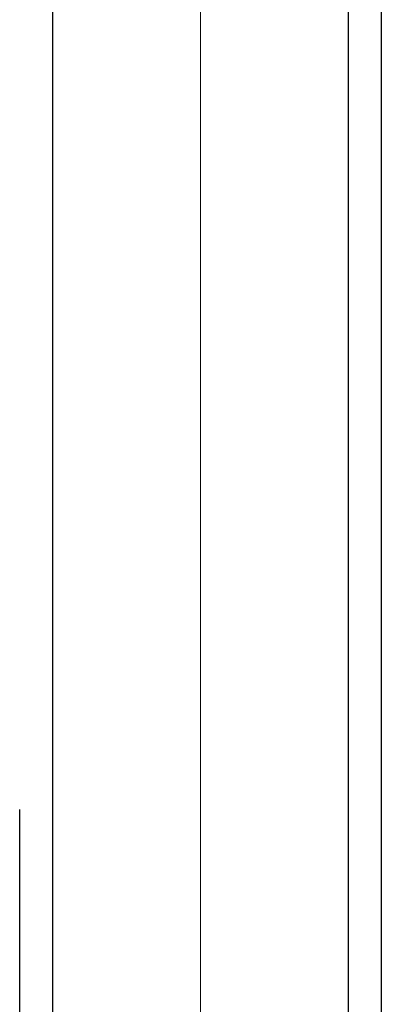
# Model space of a CAD drawing. Header units: millimetres. Extents: x 0 to 1300, y 0 to 891.
# Tile 54 of 141: x 201.85 to 204.15, y 543.76 to 550.02. Entities that reach past the tile are written whole.
import ezdxf

# ---------------------------------------------------------------- set-up
doc = ezdxf.new("R2010")
doc.units = ezdxf.units.MM
doc.header["$LTSCALE"] = 0.545669
doc.linetypes.add('CENTER', pattern=[50.8, 31.75, -6.35, 6.35, -6.35])
doc.layers.add('NoLayerName_001', color=7, linetype='Continuous')
doc.layers.add('NoLayerName_003', color=7, linetype='Continuous')

msp = doc.modelspace()

# ---------------------------------------------------------------- linework, layer by layer
at = {"layer": 'NoLayerName_001', "color": 60, "linetype": 'Continuous', "lineweight": 25}
for p, q in [((202.06191715, 541.3), (202.06191553, 552.21143692)), ((203.93808508, 552.21143692), (203.93808346, 541.3)), ((204.14888744, 552.21626028), (204.14888866, 541.6)), ((201.85111195, 541.6), (201.85111234, 545))]:
    msp.add_line(p, q, dxfattribs=at)
at = {"layer": 'NoLayerName_003', "color": 4, "linetype": 'CENTER', "lineweight": 13}
msp.add_line((203, 537.5), (203, 562.5), dxfattribs=at)

doc.saveas('drawing.dxf')
